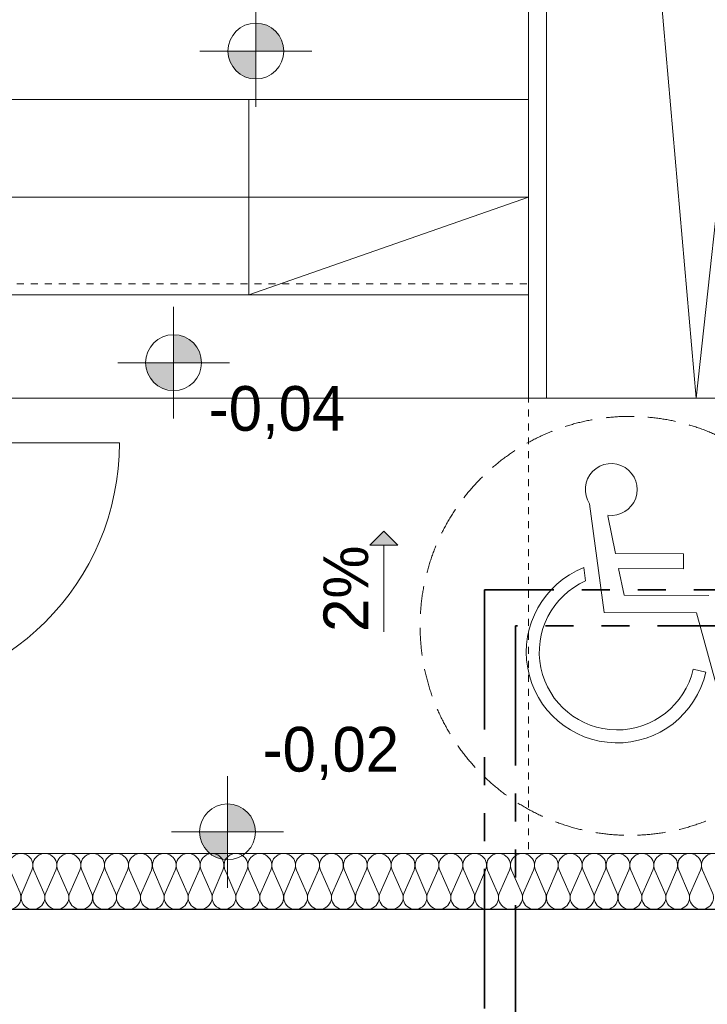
# Model space of a CAD drawing. Extents: x -220425 to -93252, y -20065 to 80294.
# Tile 87 of 103: x -111241 to -108782, y 2305 to 5830. Entities that reach past the tile are written whole.
import ezdxf

# ---------------------------------------------------------------- set-up
doc = ezdxf.new("R2010")
doc.units = 0
doc.header["$MEASUREMENT"] = 0
doc.set_wipeout_variables(frame=1)
for name, pattern in [('Hidden Line', [50, 25, -25]), ('Krawędzie ukryte', [150, 100, -50]), ('PHANTOM2', [1.25, 0.625, -0.125, 0.125, -0.125, 0.125, -0.125])]:
    doc.linetypes.add(name, pattern=pattern)
for name, color, linetype, lineweight in [('#CIEPŁO', 252, 'Continuous', 30), ('ARCH dach_Nr_Pióra__46', 5, 'Continuous', 13), ('Arch opisy_Nr_Pióra__21', 7, 'Continuous', 9), ('Arch schody_Nr_Pióra__21', 7, 'Continuous', 9), ('arch spadki_Nr_Pióra__21', 7, 'Continuous', 9), ('Arch wyburzenia_Nr_Pióra__46', 5, 'Continuous', 13), ('INWENT RZĘDNE_Nr_Pióra__21', 7, 'Continuous', 9), ('INWENT.ŚCIANY_Nr_Pióra__1', 7, 'Continuous', 25), ('PODKŁAD', 252, 'Continuous', 35)]:
    doc.layers.add(name, color=color, linetype=linetype, lineweight=lineweight)
doc.layers.add('#kan_san-op', color=34, linetype='Continuous')
for name, color, linetype, lineweight, true_color in [('Arch drzwi_Nr_Pióra__4', 7, 'Continuous', 9, 0x029e21), ('Arch ocieplenie_Nr_Pióra__22', 7, 'Continuous', 9, 0x7f7f7f), ('Arch wyposarzenie_Nr_Pióra__2', 7, 'Continuous', 13, 0x7f7f7f)]:
    doc.layers.add(name, color=color, linetype=linetype, lineweight=lineweight, true_color=true_color)
doc.styles.add('GENERATED_STYLE_2', font='txt')
doc.styles.add('GENERATED_STYLE_6', font='txt')

# ---------------------------------------------------------------- blocks, each defined once
blk = doc.blocks.new('parter')
at = {"layer": 'Arch schody_Nr_Pióra__21', "linetype": 'Continuous'}
blk.add_hatch(color=252, dxfattribs=at).paths.add_polyline_path([(-173799, 3998.4), (-173749, 3948.4), (-173849, 3948.4)], flags=0)
at = {"layer": 'INWENT RZĘDNE_Nr_Pióra__21', "linetype": 'Continuous'}
for points in [[(-174257.1, 5718), (-174157.1, 5718), (-174164.7, 5756.2), (-174186.4, 5788.7), (-174218.8, 5810.3), (-174257.1, 5818)], [(-174257.1, 5718), (-174357.1, 5718), (-174349.5, 5679.7), (-174327.8, 5647.3), (-174295.4, 5625.6), (-174257.1, 5618)], [(-174551.4, 4602.2), (-174451.4, 4602.2), (-174459, 4640.4), (-174480.6, 4672.9), (-174513.1, 4694.6), (-174551.4, 4702.2)], [(-174551.4, 4602.2), (-174651.4, 4602.2), (-174643.7, 4563.9), (-174622.1, 4531.5), (-174589.6, 4509.8), (-174551.4, 4502.2)], [(-174358.5, 2922.1), (-174258.5, 2922.1), (-174266.1, 2960.4), (-174287.8, 2992.8), (-174320.2, 3014.5), (-174358.5, 3022.1)], [(-174358.5, 2922.1), (-174458.5, 2922.1), (-174450.9, 2883.8), (-174429.2, 2851.4), (-174396.7, 2829.7), (-174358.5, 2822.1)]]:
    blk.add_hatch(color=252, dxfattribs=at).paths.add_polyline_path(points, flags=0)
at = {"layer": 'ARCH dach_Nr_Pióra__46', "color": 252, "linetype": 'Hidden Line'}
for p, q in [((-178912.4, 4884.9), (-173282.4, 4884.9)), ((-173282.4, 4884.9), (-173282.4, 2844.9))]:
    blk.add_line(p, q, dxfattribs=at)
at = {"layer": 'Arch drzwi_Nr_Pióra__4', "color": 252, "linetype": 'Continuous'}
blk.add_line((-175652.4, 4314.9), (-174745.2, 4314.9), dxfattribs=at)
blk.add_arc((-175652.4, 4314.9), 907.2, 270, 0, dxfattribs=at)
at = {"layer": 'Arch ocieplenie_Nr_Pióra__22', "color": 252, "linetype": 'Continuous'}
for p, q in [((-175136.3, 2785.3), (-175100.8, 2704.4)), ((-175093.6, 2704.4), (-175058.1, 2785.3)), ((-175050.9, 2785.3), (-175015.3, 2704.4)), ((-175008.2, 2704.4), (-174972.6, 2785.3)), ((-174965.5, 2785.3), (-174929.9, 2704.4)), ((-174922.8, 2704.4), (-174887.2, 2785.3)), ((-174880, 2785.3), (-174844.5, 2704.4)), ((-174837.3, 2704.4), (-174801.8, 2785.3)), ((-174794.6, 2785.3), (-174759.1, 2704.4)), ((-174751.9, 2704.4), (-174716.4, 2785.3)), ((-174709.2, 2785.3), (-174673.7, 2704.4)), ((-174666.5, 2704.4), (-174631, 2785.3)), ((-174623.8, 2785.3), (-174588.3, 2704.4)), ((-174581.1, 2704.4), (-174545.6, 2785.3)), ((-174538.4, 2785.3), (-174502.8, 2704.4)), ((-174495.7, 2704.4), (-174460.1, 2785.3)), ((-174453, 2785.3), (-174417.4, 2704.4)), ((-174410.3, 2704.4), (-174374.7, 2785.3)), ((-174367.5, 2785.3), (-174332, 2704.4)), ((-174324.8, 2704.4), (-174289.3, 2785.3)), ((-174282.1, 2785.3), (-174246.6, 2704.4)), ((-174239.4, 2704.4), (-174203.9, 2785.3)), ((-174196.7, 2785.3), (-174161.2, 2704.4)), ((-174154, 2704.4), (-174118.5, 2785.3)), ((-174111.3, 2785.3), (-174075.8, 2704.4)), ((-174068.6, 2704.4), (-174033.1, 2785.3)), ((-174025.9, 2785.3), (-173990.3, 2704.4)), ((-173983.2, 2704.4), (-173947.6, 2785.3)), ((-173940.5, 2785.3), (-173904.9, 2704.4)), ((-173897.8, 2704.4), (-173862.2, 2785.3)), ((-173855, 2785.3), (-173819.5, 2704.4)), ((-173812.3, 2704.4), (-173776.8, 2785.3)), ((-173769.6, 2785.3), (-173734.1, 2704.4)), ((-173726.9, 2704.4), (-173691.4, 2785.3)), ((-173684.2, 2785.3), (-173648.7, 2704.4)), ((-173641.5, 2704.4), (-173606, 2785.3)), ((-173598.8, 2785.3), (-173563.3, 2704.4)), ((-173556.1, 2704.4), (-173520.6, 2785.3)), ((-173513.4, 2785.3), (-173477.8, 2704.4)), ((-173470.7, 2704.4), (-173435.1, 2785.3)), ((-173428, 2785.3), (-173392.4, 2704.4)), ((-173385.3, 2704.4), (-173349.7, 2785.3)), ((-173342.5, 2785.3), (-173307, 2704.4)), ((-173299.8, 2704.4), (-173264.3, 2785.3)), ((-173257.1, 2785.3), (-173221.6, 2704.4)), ((-173214.4, 2704.4), (-173178.9, 2785.3)), ((-173171.7, 2785.3), (-173136.2, 2704.4)), ((-173129, 2704.4), (-173093.5, 2785.3)), ((-173086.3, 2785.3), (-173050.8, 2704.4)), ((-173043.6, 2704.4), (-173008.1, 2785.3)), ((-173000.9, 2785.3), (-172965.3, 2704.4)), ((-172958.2, 2704.4), (-172922.6, 2785.3)), ((-172915.5, 2785.3), (-172879.9, 2704.4)), ((-172872.8, 2704.4), (-172837.2, 2785.3)), ((-172830, 2785.3), (-172794.5, 2704.4)), ((-172787.3, 2704.4), (-172751.8, 2785.3)), ((-172744.6, 2785.3), (-172709.1, 2704.4)), ((-172701.9, 2704.4), (-172666.4, 2785.3)), ((-172659.2, 2785.3), (-172623.7, 2704.4))]:
    blk.add_line(p, q, dxfattribs=at)
for centre, start_param, end_param in [((-175097.2, 2802.3), 5.870392, 9.837571), ((-175011.8, 2802.3), 5.870392, 9.837571), ((-174926.3, 2802.3), 5.870392, 9.837571), ((-174840.9, 2802.3), 5.870392, 9.837571), ((-174755.5, 2802.3), 5.870392, 9.837571), ((-174670.1, 2802.3), 5.870392, 9.837571), ((-174584.7, 2802.3), 5.870392, 9.837571), ((-174499.3, 2802.3), 5.870392, 9.837571), ((-174413.8, 2802.3), 5.870392, 9.837571), ((-174328.4, 2802.3), 5.870392, 9.837571), ((-174243, 2802.3), 5.870392, 9.837571), ((-174157.6, 2802.3), 5.870392, 9.837571), ((-174072.2, 2802.3), 5.870392, 9.837571), ((-173986.8, 2802.3), 5.870392, 9.837571), ((-173901.3, 2802.3), 5.870392, 9.837571), ((-173815.9, 2802.3), 5.870392, 9.837571), ((-173730.5, 2802.3), 5.870392, 9.837571), ((-173645.1, 2802.3), 5.870392, 9.837571), ((-173559.7, 2802.3), 5.870392, 9.837571), ((-173474.3, 2802.3), 5.870392, 9.837571), ((-173388.8, 2802.3), 5.870392, 9.837571), ((-173303.4, 2802.3), 5.870392, 9.837571), ((-173218, 2802.3), 5.870392, 9.837571), ((-173132.6, 2802.3), 5.870392, 9.837571), ((-173047.2, 2802.3), 5.870392, 9.837571), ((-172961.8, 2802.3), 5.870392, 9.837571), ((-172876.3, 2802.3), 5.870392, 9.837571), ((-172790.9, 2802.3), 5.870392, 9.837571), ((-172705.5, 2802.3), 5.870392, 9.837571), ((-172620.1, 2802.3), 5.870392, 9.837571), ((-175139.9, 2687.4), 2.7288, 6.695979), ((-175054.5, 2687.4), 2.7288, 6.695979), ((-174969, 2687.4), 2.7288, 6.695979), ((-174883.6, 2687.4), 2.7288, 6.695979), ((-174798.2, 2687.4), 2.7288, 6.695979), ((-174712.8, 2687.4), 2.7288, 6.695979), ((-174627.4, 2687.4), 2.7288, 6.695979), ((-174542, 2687.4), 2.7288, 6.695979), ((-174456.5, 2687.4), 2.7288, 6.695979), ((-174371.1, 2687.4), 2.7288, 6.695979), ((-174285.7, 2687.4), 2.7288, 6.695979), ((-174200.3, 2687.4), 2.7288, 6.695979), ((-174114.9, 2687.4), 2.7288, 6.695979), ((-174029.5, 2687.4), 2.7288, 6.695979), ((-173944, 2687.4), 2.7288, 6.695979), ((-173858.6, 2687.4), 2.7288, 6.695979), ((-173773.2, 2687.4), 2.7288, 6.695979), ((-173687.8, 2687.4), 2.7288, 6.695979), ((-173602.4, 2687.4), 2.7288, 6.695979), ((-173517, 2687.4), 2.7288, 6.695979), ((-173431.5, 2687.4), 2.7288, 6.695979), ((-173346.1, 2687.4), 2.7288, 6.695979), ((-173260.7, 2687.4), 2.7288, 6.695979), ((-173175.3, 2687.4), 2.7288, 6.695979), ((-173089.9, 2687.4), 2.7288, 6.695979), ((-173004.5, 2687.4), 2.7288, 6.695979), ((-172919, 2687.4), 2.7288, 6.695979), ((-172833.6, 2687.4), 2.7288, 6.695979), ((-172748.2, 2687.4), 2.7288, 6.695979), ((-172662.8, 2687.4), 2.7288, 6.695979)]:
    blk.add_ellipse(centre, major_axis=(42.7, 0), ratio=0.995956, start_param=start_param, end_param=end_param, dxfattribs=at)
at = {"layer": 'Arch opisy_Nr_Pióra__21', "color": 252, "linetype": 'Krawędzie ukryte'}
blk.add_circle((-172919.6, 3659.9), 750, dxfattribs=at)
at = {"layer": 'Arch schody_Nr_Pióra__21', "color": 252, "linetype": 'Continuous'}
for p, q in [((-173282.4, 4474.9), (-173282.4, 10594.9)), ((-173217.4, 4474.9), (-173217.4, 10594.9)), ((-172682.4, 4474.9), (-173217.4, 10594.9)), ((-172682.4, 4474.9), (-172017.4, 10594.9)), ((-173282.4, 5544.9), (-175282.4, 5544.9)), ((-174282.4, 5544.9), (-174282.4, 4844.9)), ((-173282.4, 5194.9), (-175282.4, 5194.9)), ((-174282.4, 4844.9), (-173282.4, 5194.9)), ((-173282.4, 4844.9), (-175282.4, 4844.9)), ((-173282.4, 4474.9), (-175282.4, 4474.9)), ((-173282.4, 4474.9), (-173217.4, 4474.9)), ((-173217.4, 4474.9), (-172017.4, 4474.9)), ((-173799, 3998.4), (-173849, 3948.4)), ((-173799, 3998.4), (-173749, 3948.4)), ((-173749, 3948.4), (-173849, 3948.4)), ((-173799, 3638.4), (-173799, 3948.4))]:
    blk.add_line(p, q, dxfattribs=at)
at = {"layer": 'Arch wyburzenia_Nr_Pióra__46', "color": 252, "linetype": 'Continuous'}
blk.add_line((-171552.4, 2844.9), (-175652.4, 2844.9), dxfattribs=at)
at = {"layer": 'Arch wyposarzenie_Nr_Pióra__2', "color": 252, "linetype": 'Continuous'}
for p, q in [((-173063.3, 4096.9), (-173011.2, 3707.7)), ((-172970.5, 3918.9), (-172998, 4053.7)), ((-172726.9, 3917.9), (-172970.5, 3918.9)), ((-172727.2, 3864.6), (-172726.9, 3917.9)), ((-173084.2, 3868.3), (-173077.8, 3820.6)), ((-172959.6, 3865.6), (-172727.2, 3864.6)), ((-172940.1, 3770.3), (-172959.6, 3865.6)), ((-172637, 3769.1), (-172940.1, 3770.3)), ((-173011.2, 3707.7), (-172680.6, 3706.4)), ((-172680.6, 3706.4), (-172599.1, 3407.2)), ((-172647.5, 3494), (-172692.8, 3504.3))]:
    blk.add_line(p, q, dxfattribs=at)
for centre, major_axis, start_param, end_param in [((-172985.8, 4148), (92.9, 0), 4.583801, 10.008202), ((-172964.6, 3566), (325.1, 0), 1.947533, 6.059917), ((-172964.6, 3566), (278.7, 0), 1.989195, 6.059917)]:
    blk.add_ellipse(centre, major_axis=major_axis, ratio=0.999933, start_param=start_param, end_param=end_param, dxfattribs=at)
at = {"layer": 'INWENT RZĘDNE_Nr_Pióra__21', "color": 252, "linetype": 'Continuous'}
for p, q in [((-174257.1, 5518), (-174257.1, 5918)), ((-174457.1, 5718), (-174057.1, 5718)), ((-174551.4, 4402.2), (-174551.4, 4802.2)), ((-174751.4, 4602.2), (-174351.4, 4602.2)), ((-174358.5, 2722.1), (-174358.5, 3122.1)), ((-174558.5, 2922.1), (-174158.5, 2922.1))]:
    blk.add_line(p, q, dxfattribs=at)
for centre in [(-174257.1, 5718), (-174551.4, 4602.2), (-174358.5, 2922.1)]:
    blk.add_circle(centre, 100, dxfattribs=at)
at = {"layer": 'INWENT.ŚCIANY_Nr_Pióra__1', "color": 252, "linetype": 'Continuous'}
blk.add_line((-171602.4, 2644.9), (-175892.4, 2644.9), dxfattribs=at)
at = {"layer": 'arch spadki_Nr_Pióra__21', "color": 252, "linetype": 'Continuous', "style": 'GENERATED_STYLE_6'}
blk.add_text('2%', height=160, rotation=90, dxfattribs=at).set_placement((-173855.3, 3638.4))
at = {"layer": 'INWENT RZĘDNE_Nr_Pióra__21', "color": 252, "char_height": 160, "attachment_point": 7, "style": 'GENERATED_STYLE_2'}
for s, insert in [('{-0,04}', (-174425.5, 4328.6)), ('{-0,02}', (-174232.6, 3108.4))]:
    blk.add_mtext(s, dxfattribs=dict(at, insert=insert))

msp = doc.modelspace()

# ---------------------------------------------------------------- linework, layer by layer
at = {"layer": '#CIEPŁO', "color": 202, "linetype": 'PHANTOM2', "lineweight": 35, "ltscale": 800}
for p, q in [((-98330.1, 3789.4), (-109579.1, 3789.4)), ((-109579.1, 3789.4), (-109579.1, 297.8)), ((-98460.1, 3659.4), (-109468, 3659.4)), ((-109468, 3659.4), (-109468, 278.4))]:
    msp.add_line(p, q, dxfattribs=at)

# ---------------------------------------------------------------- block references
at = {"layer": 'PODKŁAD'}
msp.add_blockref('parter', (63860.6, 0), dxfattribs=at)
msp.add_blockref('parter', (63860.6, 0), dxfattribs=at)

# ---------------------------------------------------------------- next in the draw order: wipeouts: each hides what was drawn before it
at = {"ltscale": 10}
msp.add_wipeout([(-114251.7, 8964.9), (-93251.7, 8964.9), (-93551.7, 8659.9), (-113001.7, 8659.9), (-113001.7, -5580.1), (-93551.7, -5580.1), (-93251.7, -5885.1), (-114251.7, -5885.1)], dxfattribs=at).dxf.layer = '#kan_san-op'

doc.saveas('drawing.dxf')
